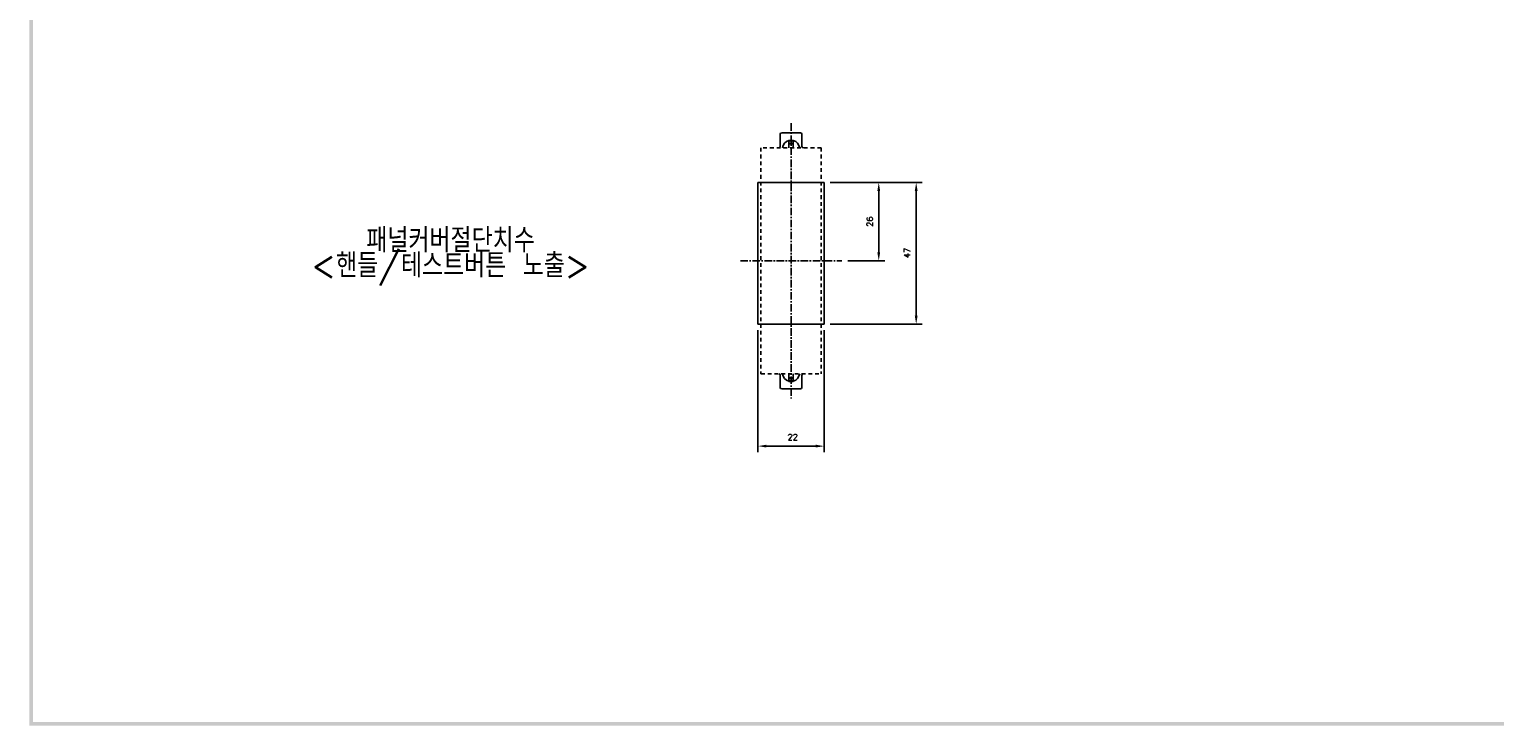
# Model space of a CAD drawing. Extents: x -44 to 949, y -75 to 622.
# Tile 1 of 6: x -34 to 452, y -71 to 160. Entities that reach past the tile are written whole.
import ezdxf

# ---------------------------------------------------------------- set-up
doc = ezdxf.new("R2010")
doc.units = 0
doc.header["$MEASUREMENT"] = 0
doc.linetypes.add('CENTER', pattern=[2, 1.25, -0.25, 0.25, -0.25])
doc.linetypes.add('HID', pattern=[3.5, 1.25, -1, 1.25])
doc.layers.get('0').update_dxf_attribs({"linetype": 'CONTINUOUS'})
for name, color, linetype in [('cen', 1, 'CENTER'), ('di', 3, 'CONTINUOUS'), ('DIM', 3, 'CONTINUOUS'), ('dwg', 7, 'CONTINUOUS'), ('Hid', 5, 'HID')]:
    doc.layers.add(name, color=color, linetype=linetype)
doc.styles.add('KIM', font='ROMANS.shx', dxfattribs={"height": 5, "bigfont": 'GSG1.shx'})
doc.styles.get("Standard").update_dxf_attribs({"font": 'romans.shx', "height": 2, "bigfont": 'hgs.shx'})
doc.dimstyles.new('STANDARD$0', dxfattribs={"dimtxt": 5, "dimasz": 5, "dimexe": 1, "dimexo": 2, "dimgap": 2, "dimtad": 1, "dimdec": 4, "dimzin": 12, "dimdsep": 46, "dimtxsty": 'KIM', "dimcen": -1, "dimdle": 0.1, "dimadec": 0, "dimazin": 0, "dimtfac": 1, "dimtdec": 4, "dimtmove": 0, "dimatfit": 3, "dimfxl": 0, "dimtolj": 1, "dimtzin": 0, "dimarcsym": 0})

# ---------------------------------------------------------------- blocks, each defined once
blk = doc.blocks.new('*D195')
at = {"layer": 'DIM'}
for p, q in [((231.78, 109.04), (262.34, 109.04)), ((260.34, 64.84), (260.34, 106.24)), ((231.78, 62.04), (262.34, 62.04))]:
    blk.add_line(p, q, dxfattribs=at)
for points in [[(259.87, 106.24), (260.8, 106.24), (260.34, 109.04)], [(259.87, 64.84), (260.8, 64.84), (260.34, 62.04)]]:
    blk.add_solid(points, dxfattribs=at)
at = {"layer": 'DIM', "insert": (257.34, 85.68), "char_height": 2, "attachment_point": 5, "rotation": 90}
blk.add_mtext('\\A1;47', dxfattribs=at)
blk = doc.blocks.new('*D198')
at = {"layer": 'DIM'}
for p, q in [((207.78, 60.04), (207.78, 19.54)), ((229.78, 60.04), (229.78, 19.54)), ((210.58, 21.54), (226.98, 21.54))]:
    blk.add_line(p, q, dxfattribs=at)
for points in [[(210.58, 22.01), (210.58, 21.08), (207.78, 21.54)], [(226.98, 22.01), (226.98, 21.08), (229.78, 21.54)]]:
    blk.add_solid(points, dxfattribs=at)
at = {"layer": 'DIM', "insert": (219.34, 24.54), "char_height": 2, "attachment_point": 5}
blk.add_mtext('\\A1;22', dxfattribs=at)
blk = doc.blocks.new('*D199')
at = {"layer": 'DIM'}
for p, q in [((231.78, 109.04), (249.91, 109.04)), ((247.91, 85.84), (247.91, 106.24)), ((237.61, 83.04), (249.91, 83.04))]:
    blk.add_line(p, q, dxfattribs=at)
for points in [[(247.44, 106.24), (248.37, 106.24), (247.91, 109.04)], [(247.44, 85.84), (248.37, 85.84), (247.91, 83.04)]]:
    blk.add_solid(points, dxfattribs=at)
at = {"layer": 'DIM', "insert": (244.91, 96.04), "char_height": 2, "attachment_point": 5, "rotation": 90}
blk.add_mtext('\\A1;26', dxfattribs=at)

msp = doc.modelspace()

# ---------------------------------------------------------------- linework, layer by layer
for p, q in [((215.184, 125.039), (215.184, 124.039)), ((215.184, 121.039), (215.184, 124.039)), ((215.684, 125.539), (221.884, 125.539)), ((218.034, 123.039), (219.534, 123.039)), ((218.034, 122.839), (218.034, 123.039)), ((219.534, 122.839), (218.034, 122.839)), ((218.034, 122.839), (218.034, 122.039)), ((218.034, 122.039), (219.534, 122.039)), ((218.034, 121.839), (218.034, 122.039)), ((219.534, 121.839), (218.034, 121.839)), ((218.034, 121.839), (218.034, 120.539)), ((219.534, 123.039), (219.534, 122.839)), ((219.534, 122.839), (219.534, 122.039)), ((219.534, 122.039), (219.534, 121.839)), ((219.534, 120.539), (219.534, 121.839)), ((222.384, 124.039), (222.384, 125.039)), ((222.384, 124.039), (222.384, 121.039)), ((207.784, 109.039), (229.784, 109.039)), ((207.784, 109.039), (207.784, 62.039)), ((229.784, 109.039), (229.784, 62.039)), ((229.784, 62.039), (207.784, 62.039)), ((215.184, 42.039), (215.184, 45.039)), ((218.034, 45.539), (218.034, 44.239)), ((218.034, 44.239), (219.534, 44.239)), ((218.034, 44.039), (218.034, 44.239)), ((219.534, 44.039), (218.034, 44.039)), ((218.034, 43.239), (218.034, 44.039)), ((219.534, 44.239), (219.534, 45.539)), ((219.534, 44.239), (219.534, 44.039)), ((219.534, 43.239), (219.534, 44.039)), ((222.384, 45.039), (222.384, 42.039)), ((215.184, 42.039), (215.184, 41.039)), ((221.884, 40.539), (215.684, 40.539)), ((218.034, 43.239), (219.534, 43.239)), ((218.034, 43.039), (218.034, 43.239)), ((219.534, 43.039), (218.034, 43.039)), ((219.534, 43.239), (219.534, 43.039)), ((222.384, 41.039), (222.384, 42.039))]:
    msp.add_line(p, q)
for centre, radius, start, end in [((215.684, 125.039), 0.5, 90, 180), ((218.784, 120.139), 2.9, 104.98823, 172.07186), ((218.784, 120.139), 2.9, 7.92814, 75.01177), ((221.884, 125.039), 0.5, 0, 90), ((214.684, 121.039), 0.5, 270, 0), ((222.884, 121.039), 0.5, 180, 270), ((214.684, 45.039), 0.5, 0, 90), ((218.784, 45.939), 2.9, 187.92814, 255.01177), ((218.784, 45.939), 2.9, 284.98823, 352.07186), ((222.884, 45.039), 0.5, 90, 180), ((215.684, 41.039), 0.5, 180, 270), ((221.884, 41.039), 0.5, 270, 0)]:
    msp.add_arc(centre, radius, start, end)
at = {"layer": 'cen', "ltscale": 2}
for p, q in [((218.784, 128.689), (218.784, 37.389)), ((201.96, 83.039), (235.607, 83.039))]:
    msp.add_line(p, q, dxfattribs=at)
at = {"layer": 'dwg'}
for points in [[(-34.167, -71.256), (-32.967, -70.656), (-34.167, 617.544), (-32.967, 616.344)], [(945.033, -71.256), (943.833, -70.056), (-34.167, -71.256), (-32.967, -70.056)]]:
    msp.add_trace(points, dxfattribs=at)
at = {"layer": 'Hid'}
for p, q in [((208.784, 120.539), (208.784, 45.539)), ((228.784, 120.539), (208.784, 120.539)), ((228.784, 120.539), (228.784, 45.539)), ((208.784, 45.539), (228.784, 45.539))]:
    msp.add_line(p, q, dxfattribs=at)

# ---------------------------------------------------------------- texts
at = {"layer": 'di', "insert": (77.739, 93.847), "char_height": 8, "width": 177.9211, "attachment_point": 1}
msp.add_mtext('{\\Fromans,hgs|c129;패널커버절단치수}', dxfattribs=at)
at = {"layer": 'DIM', "insert": (59.488, 85.52), "char_height": 8, "width": 207.68749, "attachment_point": 1}
msp.add_mtext('\\pt104;<핸들/테스트버튼 노출>', dxfattribs=at)

# ---------------------------------------------------------------- dimensions: what is measured, and where the dimension line sits
at = {"layer": 'DIM'}
for base, p1, picture, middle in [((260.337, 109.039), (229.784, 62.039), '*D195', (260.337, 85.684)), ((247.906, 109.039), (235.607, 83.039), '*D199', (247.906, 96.039))]:
    dim = msp.add_linear_dim(base=base, p1=p1, p2=(229.784, 109.039), angle=90, dimstyle='STANDARD$0', override={"dimtxt": 3, "dimasz": 2.8, "dimexe": 2, "dimdec": 2, "dimzin": 8, "dimtxsty": 'Standard', "dimcen": 0, "dimclrd": 256, "dimclre": 256, "dimclrt": 256, "dimadec": 2, "dimazin": 2, "dimtfac": 0.6, "dimtdec": 2, "dimtzin": 8, "dimlwd": 65535, "dimlwe": 65535, "dimarcsym": 1}, dxfattribs=at)
    dim.commit()
    dim.dimension.update_dxf_attribs({"geometry": picture, "text_midpoint": middle, "dimtype": 160})
dim = msp.add_linear_dim(base=(229.784, 21.542), p1=(207.784, 62.039), p2=(229.784, 62.039), dimstyle='STANDARD$0', override={"dimtxt": 3, "dimasz": 2.8, "dimexe": 2, "dimdec": 2, "dimzin": 8, "dimtxsty": 'Standard', "dimcen": 0, "dimclrd": 256, "dimclre": 256, "dimclrt": 256, "dimadec": 2, "dimazin": 2, "dimtfac": 0.6, "dimtdec": 2, "dimtzin": 8, "dimlwd": 65535, "dimlwe": 65535, "dimarcsym": 1}, dxfattribs=at)
dim.commit()
dim.dimension.update_dxf_attribs({"geometry": '*D198', "text_midpoint": (219.341, 21.542), "dimtype": 160})

doc.saveas('drawing.dxf')
